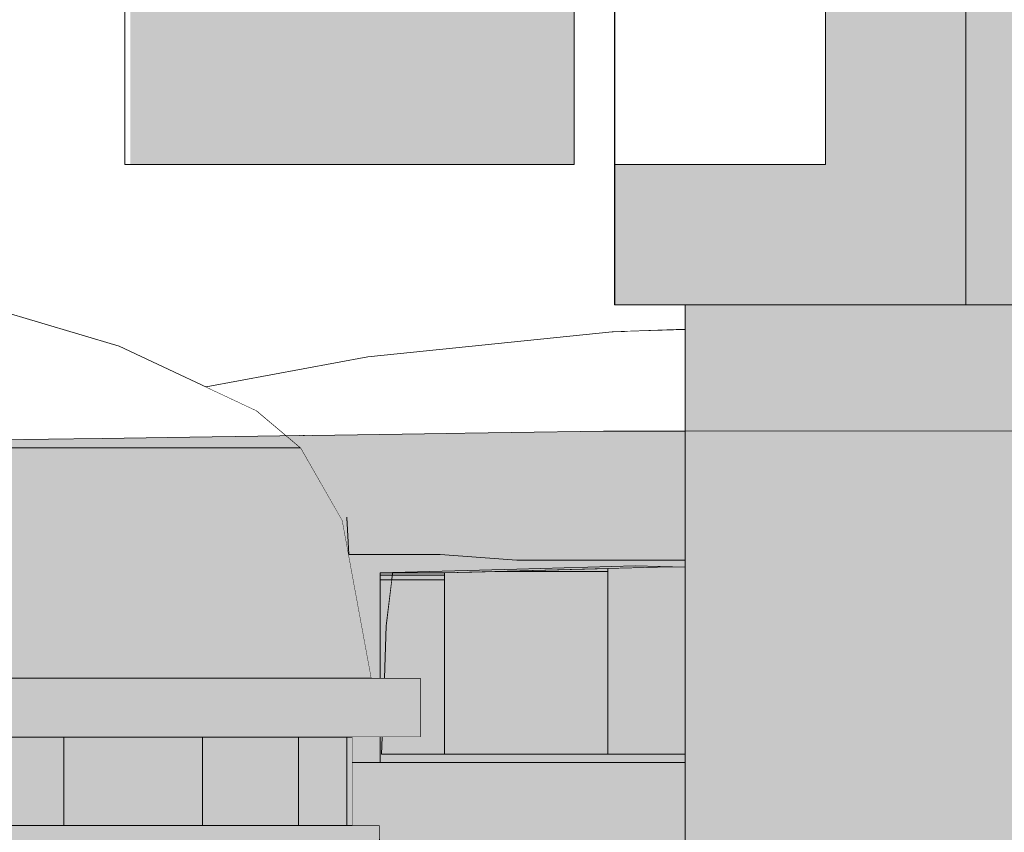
# Model space of a CAD drawing. Header units: millimetres. Extents: x 4132 to 65184, y -9092 to 15088.
# Tile 40 of 91: x 15446 to 16147, y -376 to 203. Entities that reach past the tile are written whole.
import ezdxf

# ---------------------------------------------------------------- set-up
doc = ezdxf.new("R2010")
doc.units = ezdxf.units.MM
doc.header["$MEASUREMENT"] = 0
doc.linetypes.add('Wipeout_Contour', pattern=[1000, 0, -1000])
for name, color, linetype in [('AR_hatch', 7, 'Continuous'), ('AR_hoone lamellid2', 7, 'Continuous'), ('AR_hoone_postid', 7, 'Continuous'), ('AR_hoone_välissein', 7, 'Continuous'), ('AR_maapind_vaateslõikes', 7, 'Continuous'), ('AR_tähis', 7, 'Continuous'), ('AS_valimoobel', 7, 'Continuous')]:
    doc.layers.add(name, color=color, linetype=linetype)
doc.dimstyles.new('GENERATED_STYLE__1', dxfattribs={"dimtxt": 0.18, "dimasz": 91.2, "dimexe": 0.18, "dimexo": 0.0625, "dimgap": 0.09, "dimtad": 0, "dimtih": 1, "dimtoh": 1, "dimdec": 4, "dimzin": 0, "dimdsep": 46, "dimcen": 0.09, "dimadec": 0, "dimazin": 0, "dimtfac": 1, "dimtdec": 4, "dimtmove": 0, "dimatfit": 3, "dimldrblk": 'ARROWHEAD_11', "dimfxl": 0, "dimtolj": 1, "dimtzin": 0, "dimarcsym": 0})

# ---------------------------------------------------------------- blocks, each defined once
blk = doc.blocks.new('Section Element_11_1')
at = {"layer": 'AR_hatch', "linetype": 'Continuous', "lineweight": 13}
blk.add_hatch(color=251, dxfattribs=at).paths.add_polyline_path([(16120, 3760), (15870, 3760), (15870, 3735), (16020, 3735), (16020, 100), (15870, 100), (15870, 0), (16120, 0)])
at = {"layer": 'AR_hoone_postid', "linetype": 'Continuous', "lineweight": 20}
blk.add_hatch(color=9, dxfattribs=at).paths.add_polyline_path([(15870, 0), (15949.29, 0), (15995, 64.64), (15995, 100), (15870, 100)])
at = {"layer": 'AR_hoone_postid', "color": 252, "linetype": 'Continuous', "lineweight": 20}
for p, q in [((16120, 0), (16120, 3760)), ((15870, 0), (15870, 100)), ((15870, 0), (16120, 0))]:
    blk.add_line(p, q, dxfattribs=at)
blk = doc.blocks.new('Section Element_103_1')
at = {"color": 254, "linetype": 'Wipeout_Contour', "lineweight": 0, "ltscale": 62364.480687}
blk.add_wipeout([(15552.4, -75.42), (15581.07, -101.86), (15630.31, -101.86), (15599.64, -75.42)], dxfattribs=at).dxf.layer = 'AR_hatch'
at = {"color": 254, "linetype": 'Wipeout_Contour', "lineweight": 0, "ltscale": 77339.119596}
blk.add_wipeout([(15477.65, -307.86), (15446.25, -307.86), (15446.25, -370.86), (15472.16, -370.86), (15477.65, -370.86)], dxfattribs=at).dxf.layer = 'AR_hatch'
at = {"color": 254, "linetype": 'Wipeout_Contour', "lineweight": 0, "ltscale": 77844.245809}
blk.add_wipeout([(15570.04, -307.86), (15551.73, -307.86), (15551.73, -370.86), (15576.51, -370.86), (15576.51, -307.86)], dxfattribs=at).dxf.layer = 'AR_hatch'
at = {"color": 254, "linetype": 'Wipeout_Contour', "lineweight": 0, "ltscale": 62559.313593}
blk.add_wipeout([(15627.57, -307.86), (15627.57, -370.86), (15644.66, -370.86), (15644.66, -307.86)], dxfattribs=at).dxf.layer = 'AR_hatch'
at = {"color": 254, "linetype": 'Wipeout_Contour', "lineweight": 0, "ltscale": 62713.962402}
blk.add_wipeout([(15679.1, -307.86), (15670.47, -307.86), (15670.47, -370.86), (15679.1, -370.86)], dxfattribs=at).dxf.layer = 'AR_hatch'
at = {"layer": 'AS_valimoobel', "linetype": 'Continuous', "lineweight": 20}
for points in [[(15418, -307.86), (15418, -356.17), (15446.25, -356.17), (15446.25, -307.86)], [(15446.25, -307.86), (15446.25, -356.17), (15477.65, -351.73), (15477.65, -307.86)], [(15551.73, -307.86), (15551.73, -357.85), (15576.51, -353.26), (15576.51, -307.86)], [(15627.57, -362.12), (15644.66, -357.13), (15644.66, -307.86), (15627.57, -307.86)], [(15670.47, -307.86), (15670.47, -370.15), (15679.1, -364.42), (15679.1, -307.86)]]:
    blk.add_hatch(color=9, dxfattribs=at).paths.add_polyline_path(points)
at = {"color": 254, "linetype": 'Wipeout_Contour', "lineweight": 0, "ltscale": 62492.643109}
blk.add_wipeout([(15630.31, -101.86), (15646.49, -101.86), (15615.16, -75.42), (15599.64, -75.42)], dxfattribs=at).dxf.layer = 'AR_hatch'
at = {"color": 254, "linetype": 'Wipeout_Contour', "lineweight": 0, "ltscale": 62118.798643}
blk.add_wipeout([(15503.65, -29.35), (15462.65, -29.35), (15552.4, -75.42), (15599.64, -75.42)], dxfattribs=at).dxf.layer = 'AR_hatch'
at = {"color": 254, "linetype": 'Wipeout_Contour', "lineweight": 0, "ltscale": 61523.939548}
blk.add_wipeout([(15305.97, -307.86), (15450.62, -307.86), (15450.62, -265.86), (15305.97, -265.86)], dxfattribs=at).dxf.layer = 'AR_hatch'
at = {"color": 254, "linetype": 'Wipeout_Contour', "lineweight": 0, "ltscale": 61975.166007}
blk.add_wipeout([(15502.43, -307.86), (15477.65, -307.86), (15477.65, -370.86), (15502.43, -370.86)], dxfattribs=at).dxf.layer = 'AR_hatch'
at = {"color": 254, "linetype": 'Wipeout_Contour', "lineweight": 0, "ltscale": 62355.118527}
blk.add_wipeout([(15593.59, -307.86), (15576.51, -307.86), (15576.51, -370.86), (15593.59, -370.86)], dxfattribs=at).dxf.layer = 'AR_hatch'
at = {"color": 254, "linetype": 'Wipeout_Contour', "lineweight": 0, "ltscale": 62499.302495}
blk.add_wipeout([(15614.64, -370.86), (15627.57, -370.86), (15627.57, -307.86), (15614.64, -307.86)], dxfattribs=at).dxf.layer = 'AR_hatch'
at = {"color": 254, "linetype": 'Wipeout_Contour', "lineweight": 0, "ltscale": 62610.73797}
blk.add_wipeout([(15644.66, -307.86), (15644.66, -370.86), (15653.29, -370.86), (15653.29, -307.86)], dxfattribs=at).dxf.layer = 'AR_hatch'
at = {"color": 254, "linetype": 'Wipeout_Contour', "lineweight": 0, "ltscale": 62739.343071}
blk.add_wipeout([(15679.1, -370.86), (15683.16, -370.86), (15683.16, -307.86), (15679.1, -307.86)], dxfattribs=at).dxf.layer = 'AR_hatch'
at = {"layer": 'AS_valimoobel', "linetype": 'Continuous', "lineweight": 20}
for points in [[(15502.43, -307.86), (15477.65, -307.86), (15477.65, -351.73), (15502.43, -356.17)], [(15576.51, -307.86), (15576.51, -353.26), (15593.59, -357.85), (15593.59, -307.86)], [(15614.64, -307.86), (15614.64, -357.85), (15620.67, -362.12), (15627.57, -362.12), (15627.57, -307.86)], [(15653.29, -307.86), (15644.66, -307.86), (15644.66, -357.13), (15653.29, -362.12)], [(15679.1, -307.86), (15679.1, -370.15), (15683.16, -370.15), (15683.16, -307.86)]]:
    blk.add_hatch(color=9, dxfattribs=at).paths.add_polyline_path(points)
at = {"color": 254, "linetype": 'Wipeout_Contour', "lineweight": 0, "ltscale": 62110.935876}
blk.add_wipeout([(15500.91, -101.86), (15581.07, -101.86), (15552.4, -75.42), (15475.49, -75.42)], dxfattribs=at).dxf.layer = 'AR_hatch'
at = {"color": 254, "linetype": 'Wipeout_Contour', "lineweight": 0, "ltscale": 61743.094509}
blk.add_wipeout([(15393.34, -101.86), (15500.91, -101.86), (15475.49, -75.42), (15372.28, -75.42)], dxfattribs=at).dxf.layer = 'AR_hatch'
at = {"color": 254, "linetype": 'Wipeout_Contour', "lineweight": 0, "ltscale": 62480.913373}
blk.add_wipeout([(15581.06, -101.86), (15608.11, -153.62), (15659.24, -153.62), (15630.3, -101.86)], dxfattribs=at).dxf.layer = 'AR_hatch'
at = {"color": 254, "linetype": 'Wipeout_Contour', "lineweight": 0, "ltscale": 62081.199971}
blk.add_wipeout([(15502.43, -307.86), (15502.43, -370.86), (15530.68, -370.86), (15530.68, -307.86)], dxfattribs=at).dxf.layer = 'AR_hatch'
at = {"color": 254, "linetype": 'Wipeout_Contour', "lineweight": 0, "ltscale": 78047.778258}
blk.add_wipeout([(15614.64, -307.86), (15593.59, -307.86), (15593.59, -370.86), (15612.39, -370.86), (15614.64, -370.86)], dxfattribs=at).dxf.layer = 'AR_hatch'
at = {"color": 254, "linetype": 'Wipeout_Contour', "lineweight": 0, "ltscale": 62653.858962}
blk.add_wipeout([(15653.29, -307.86), (15653.29, -370.86), (15666.22, -370.86), (15666.22, -307.86)], dxfattribs=at).dxf.layer = 'AR_hatch'
at = {"layer": 'AS_valimoobel', "linetype": 'Continuous', "lineweight": 20}
for points in [[(15581.06, -101.86), (15630.31, -101.86)], [(15502.43, -356.17), (15530.68, -356.17), (15530.68, -307.86), (15502.43, -307.86)], [(15593.59, -307.86), (15593.59, -357.85), (15614.64, -357.85), (15614.64, -307.86)], [(15653.29, -362.12), (15666.22, -362.12), (15666.22, -307.86), (15653.29, -307.86)]]:
    blk.add_hatch(color=9, dxfattribs=at).paths.add_polyline_path(points)
at = {"color": 254, "linetype": 'Wipeout_Contour', "lineweight": 0, "ltscale": 62235.99599}
blk.add_wipeout([(15599.64, -75.42), (15615.16, -75.42), (15517.11, -29.35), (15503.65, -29.35)], dxfattribs=at).dxf.layer = 'AR_hatch'
at = {"color": 254, "linetype": 'Wipeout_Contour', "lineweight": 0, "ltscale": 61834.565396}
blk.add_wipeout([(15524.89, -153.62), (15500.91, -101.86), (15393.33, -101.86), (15413.21, -153.62)], dxfattribs=at).dxf.layer = 'AR_hatch'
at = {"color": 254, "linetype": 'Wipeout_Contour', "lineweight": 0, "ltscale": 61685.827331}
blk.add_wipeout([(15376.06, 9.13), (15343.36, 9.13), (15462.65, -29.35), (15503.65, -29.35)], dxfattribs=at).dxf.layer = 'AR_hatch'
at = {"color": 254, "linetype": 'Wipeout_Contour', "lineweight": 0, "ltscale": 62217.18307}
blk.add_wipeout([(15608.11, -153.62), (15581.06, -101.86), (15500.91, -101.86), (15524.89, -153.62)], dxfattribs=at).dxf.layer = 'AR_hatch'
at = {"color": 254, "linetype": 'Wipeout_Contour', "lineweight": 0, "ltscale": 62614.225483}
blk.add_wipeout([(15676.03, -153.62), (15646.48, -101.86), (15630.3, -101.86), (15659.24, -153.62)], dxfattribs=at).dxf.layer = 'AR_hatch'
at = {"color": 254, "linetype": 'Wipeout_Contour', "lineweight": 0, "ltscale": 77727.188425}
blk.add_wipeout([(15551.73, -307.86), (15530.68, -307.86), (15530.68, -370.86), (15543.08, -370.86), (15551.73, -370.86)], dxfattribs=at).dxf.layer = 'AR_hatch'
at = {"color": 254, "linetype": 'Wipeout_Contour', "lineweight": 0, "ltscale": 62688.204028}
blk.add_wipeout([(15670.47, -307.86), (15666.22, -307.86), (15666.22, -370.86), (15670.47, -370.86)], dxfattribs=at).dxf.layer = 'AR_hatch'
at = {"layer": 'AS_valimoobel', "linetype": 'Continuous', "lineweight": 20}
for points in [[(15630.3, -101.86), (15646.48, -101.87)], [(15530.68, -356.17), (15534.69, -357.85), (15551.73, -357.85), (15551.73, -307.86), (15530.68, -307.86)], [(15666.22, -307.86), (15666.22, -362.12), (15669.66, -370.15), (15670.47, -370.15), (15670.47, -307.86)]]:
    blk.add_hatch(color=9, dxfattribs=at).paths.add_polyline_path(points)
at = {"layer": 'AS_valimoobel', "color": 7, "linetype": 'Continuous', "lineweight": 13}
for p, q in [((15615.16, -75.42), (15646.48, -101.86)), ((15500.91, -101.86), (15393.34, -101.86)), ((15500.91, -101.86), (15393.34, -101.86)), ((15581.07, -101.86), (15500.91, -101.86)), ((15581.06, -101.86), (15500.91, -101.86)), ((15630.3, -101.86), (15581.07, -101.86)), ((15630.31, -101.86), (15581.07, -101.86)), ((15630.31, -101.86), (15646.48, -101.86)), ((15630.31, -101.86), (15646.48, -101.86))]:
    blk.add_line(p, q, dxfattribs=at)
at = {"color": 254, "linetype": 'Wipeout_Contour', "lineweight": 0, "ltscale": 61886.928009}
blk.add_wipeout([(15475.49, -75.42), (15552.4, -75.42), (15462.65, -29.35), (15395.91, -29.35)], dxfattribs=at).dxf.layer = 'AR_hatch'
at = {"color": 254, "linetype": 'Wipeout_Contour', "lineweight": 0, "ltscale": 61550.522943}
blk.add_wipeout([(15372.28, -75.42), (15475.49, -75.42), (15395.91, -29.35), (15306.34, -29.35)], dxfattribs=at).dxf.layer = 'AR_hatch'
at = {"color": 254, "linetype": 'Wipeout_Contour', "lineweight": 0, "ltscale": 62051.989837}
blk.add_wipeout([(15450.62, -307.86), (15570.04, -307.86), (15570.04, -265.86), (15450.62, -265.86)], dxfattribs=at).dxf.layer = 'AR_hatch'
at = {"color": 254, "linetype": 'Wipeout_Contour', "lineweight": 0, "ltscale": 62756.034055}
blk.add_wipeout([(15659.04, -265.86), (15659.04, -307.86), (15713.71, -307.86), (15713.71, -265.86)], dxfattribs=at).dxf.layer = 'AR_hatch'
at = {"color": 254, "linetype": 'Wipeout_Contour', "lineweight": 0, "ltscale": 62702.266648}
blk.add_wipeout([(15654.45, -415.86), (15686.78, -415.86), (15686.78, -370.86), (15654.45, -370.86)], dxfattribs=at).dxf.layer = 'AR_hatch'
at = {"layer": 'AS_valimoobel', "color": 7, "linetype": 'Continuous', "lineweight": 13}
for p, q in [((15305.97, -307.86), (15450.62, -307.86)), ((15679.1, -370.86), (15679.1, -307.86)), ((15683.16, -370.86), (15683.16, -307.86))]:
    blk.add_line(p, q, dxfattribs=at)
at = {"color": 254, "linetype": 'Wipeout_Contour', "lineweight": 0, "ltscale": 61783.690703}
blk.add_wipeout([(15503.65, -29.35), (15517.11, -29.35), (15386.8, 9.13), (15376.06, 9.13)], dxfattribs=at).dxf.layer = 'AR_hatch'
at = {"color": 254, "linetype": 'Wipeout_Contour', "lineweight": 0, "ltscale": 62468.7599}
blk.add_wipeout([(15570.04, -307.86), (15659.04, -307.86), (15659.04, -265.86), (15570.04, -265.86)], dxfattribs=at).dxf.layer = 'AR_hatch'
at = {"color": 254, "linetype": 'Wipeout_Contour', "lineweight": 0, "ltscale": 62901.25642}
blk.add_wipeout([(15713.71, -307.86), (15731.66, -307.86), (15731.66, -265.86), (15713.71, -265.86)], dxfattribs=at).dxf.layer = 'AR_hatch'
at = {"color": 254, "linetype": 'Wipeout_Contour', "lineweight": 0, "ltscale": 62541.189375}
blk.add_wipeout([(15606.22, -370.86), (15606.22, -415.86), (15654.45, -415.86), (15654.45, -370.86)], dxfattribs=at).dxf.layer = 'AR_hatch'
at = {"color": 254, "linetype": 'Wipeout_Contour', "lineweight": 0, "ltscale": 62798.47061}
blk.add_wipeout([(15686.78, -370.86), (15686.78, -415.86), (15702.56, -415.86), (15702.56, -370.86)], dxfattribs=at).dxf.layer = 'AR_hatch'
at = {"layer": 'AS_valimoobel', "color": 7, "linetype": 'Continuous', "lineweight": 13}
for p, q in [((15517.11, -29.35), (15615.16, -75.42)), ((15713.71, -265.86), (15731.66, -265.86)), ((15731.66, -307.86), (15731.66, -265.86)), ((15450.62, -307.86), (15570.04, -307.86)), ((15570.04, -307.86), (15659.04, -307.86)), ((15644.66, -370.86), (15644.66, -307.86)), ((15659.04, -307.86), (15713.71, -307.86)), ((15713.71, -307.86), (15731.66, -307.86)), ((15654.45, -370.86), (15686.78, -370.86)), ((15686.78, -370.86), (15702.56, -370.86)), ((15702.56, -415.86), (15702.56, -370.86))]:
    blk.add_line(p, q, dxfattribs=at)
at = {"color": 254, "linetype": 'Wipeout_Contour', "lineweight": 0, "ltscale": 61492.199319}
blk.add_wipeout([(15395.91, -29.35), (15462.65, -29.35), (15343.36, 9.13), (15290.14, 9.13)], dxfattribs=at).dxf.layer = 'AR_hatch'
at = {"color": 254, "linetype": 'Wipeout_Contour', "lineweight": 0, "ltscale": 62717.386397}
blk.add_wipeout([(15659.24, -153.62), (15679.44, -265.86), (15696.66, -265.86), (15676.03, -153.62)], dxfattribs=at).dxf.layer = 'AR_hatch'
at = {"color": 254, "linetype": 'Wipeout_Contour', "lineweight": 0, "ltscale": 62318.518167}
blk.add_wipeout([(15543.08, -370.86), (15543.08, -415.86), (15606.22, -415.86), (15606.22, -370.86)], dxfattribs=at).dxf.layer = 'AR_hatch'
at = {"layer": 'AS_valimoobel', "color": 7, "linetype": 'Continuous', "lineweight": 13}
for p, q in [((15386.8, 9.13), (15517.11, -29.35)), ((15576.51, -370.86), (15576.51, -307.86)), ((15606.22, -370.86), (15654.45, -370.86))]:
    blk.add_line(p, q, dxfattribs=at)
at = {"color": 254, "linetype": 'Wipeout_Contour', "lineweight": 0, "ltscale": 62579.831396}
blk.add_wipeout([(15608.11, -153.62), (15627, -265.86), (15679.44, -265.86), (15659.24, -153.62)], dxfattribs=at).dxf.layer = 'AR_hatch'
at = {"color": 254, "linetype": 'Wipeout_Contour', "lineweight": 0, "ltscale": 62038.786375}
blk.add_wipeout([(15466.31, -370.86), (15466.31, -415.86), (15543.08, -415.86), (15543.08, -370.86)], dxfattribs=at).dxf.layer = 'AR_hatch'
at = {"layer": 'AS_valimoobel', "color": 7, "linetype": 'Continuous', "lineweight": 13}
for p, q in [((15646.48, -101.86), (15676.03, -153.62)), ((15676.03, -153.62), (15696.66, -265.86)), ((15659.04, -265.86), (15713.71, -265.86)), ((15477.65, -370.86), (15477.65, -307.86)), ((15543.08, -370.86), (15606.22, -370.86))]:
    blk.add_line(p, q, dxfattribs=at)
at = {"color": 254, "linetype": 'Wipeout_Contour', "lineweight": 0, "ltscale": 62307.713287}
blk.add_wipeout([(15524.89, -153.62), (15541.64, -265.86), (15627, -265.86), (15608.11, -153.62)], dxfattribs=at).dxf.layer = 'AR_hatch'
at = {"color": 254, "linetype": 'Wipeout_Contour', "lineweight": 0, "ltscale": 61707.689008}
blk.add_wipeout([(15377.47, -370.86), (15377.47, -415.86), (15466.31, -415.86), (15466.31, -370.86)], dxfattribs=at).dxf.layer = 'AR_hatch'
at = {"layer": 'AS_valimoobel', "color": 7, "linetype": 'Continuous', "lineweight": 13}
for p, q in [((15570.04, -265.86), (15659.04, -265.86)), ((15377.47, -370.86), (15466.31, -370.86)), ((15466.31, -370.86), (15543.08, -370.86))]:
    blk.add_line(p, q, dxfattribs=at)
at = {"color": 254, "linetype": 'Wipeout_Contour', "lineweight": 0, "ltscale": 61912.92863}
blk.add_wipeout([(15413.21, -153.62), (15427.08, -265.86), (15541.64, -265.86), (15524.89, -153.62)], dxfattribs=at).dxf.layer = 'AR_hatch'
at = {"layer": 'AS_valimoobel', "color": 7, "linetype": 'Continuous', "lineweight": 13}
for p, q in [((15305.97, -265.86), (15450.62, -265.86)), ((15450.62, -265.86), (15570.04, -265.86))]:
    blk.add_line(p, q, dxfattribs=at)
blk = doc.blocks.new('Section Element_104_1')
at = {"color": 254, "linetype": 'Wipeout_Contour', "lineweight": 0, "ltscale": 78402.189439}
blk.add_wipeout([(15678.95, -157.9), (15678.61, -167.64), (15680.5, -177.94), (15680.51, -177.86), (15679.14, -151.41)], dxfattribs=at).dxf.layer = 'AR_hatch'
at = {"color": 254, "linetype": 'Wipeout_Contour', "lineweight": 0, "ltscale": 79051.703421}
blk.add_wipeout([(15800.33, -188.25), (15703.03, -190.98), (15748.63, -190.98), (15909.6, -186.66), (15884.56, -185.98)], dxfattribs=at).dxf.layer = 'AR_hatch'
at = {"color": 254, "linetype": 'Wipeout_Contour', "lineweight": 0, "ltscale": 78534.270466}
blk.add_wipeout([(15703.03, -307.86), (15703.03, -325.98), (15703.6, -325.98), (15703.83, -319.98), (15704.29, -307.86)], dxfattribs=at).dxf.layer = 'AR_hatch'
at = {"color": 254, "linetype": 'Wipeout_Contour', "lineweight": 0, "ltscale": 63432.11543}
blk.add_wipeout([(15788.14, -325.98), (15788.14, -380.58), (15920, -380.58), (15920, -325.98)], dxfattribs=at).dxf.layer = 'AR_hatch'
at = {"layer": 'AS_valimoobel', "linetype": 'Continuous', "lineweight": 20}
for points in [[(15678.95, -157.9), (15678.61, -167.64), (15680.5, -177.94), (15680.51, -177.86), (15679.14, -151.41)], [(15800.33, -188.25), (15703.03, -190.98), (15748.63, -190.98), (15909.6, -186.66), (15884.56, -185.98)]]:
    blk.add_hatch(color=9, dxfattribs=at).paths.add_polyline_path(points)
at = {"color": 254, "linetype": 'Wipeout_Contour', "lineweight": 0, "ltscale": 62785.197432}
blk.add_wipeout([(15703.03, -307.86), (15683.16, -307.86), (15683.16, -325.98), (15703.03, -325.98)], dxfattribs=at).dxf.layer = 'AR_hatch'
at = {"color": 254, "linetype": 'Wipeout_Contour', "lineweight": 0, "ltscale": 78562.585038}
blk.add_wipeout([(15682.48, -151.9), (15679.14, -151.41), (15680.51, -177.86), (15745.59, -177.86), (15769.94, -151.9)], dxfattribs=at).dxf.layer = 'AR_hatch'
at = {"color": 254, "linetype": 'Wipeout_Contour', "lineweight": 0, "ltscale": 62907.998375}
blk.add_wipeout([(15748.63, -192.65), (15748.63, -190.98), (15703.03, -190.98), (15703.03, -192.65)], dxfattribs=at).dxf.layer = 'AR_hatch'
at = {"color": 254, "linetype": 'Wipeout_Contour', "lineweight": 0, "ltscale": 110074.320585}
blk.add_wipeout([(15788.14, -325.98), (15683.16, -325.98), (15683.16, -370.86), (15696.47, -370.86), (15702.56, -370.86), (15702.56, -380.58), (15788.14, -380.58)], dxfattribs=at).dxf.layer = 'AR_hatch'
at = {"layer": 'AS_valimoobel', "linetype": 'Continuous', "lineweight": 20}
blk.add_hatch(color=9, dxfattribs=at).paths.add_polyline_path([(15748.63, -190.98), (15703.03, -190.98), (15703.16, -192.65), (15748.63, -192.65)])
at = {"color": 254, "linetype": 'Wipeout_Contour', "lineweight": 0, "ltscale": 94983.671186}
blk.add_wipeout([(15745.59, -177.86), (15800.33, -181.93), (15920, -181.93), (15920, -158.51), (15822.3, -158.51), (15769.94, -151.9)], dxfattribs=at).dxf.layer = 'AR_hatch'
at = {"color": 254, "linetype": 'Wipeout_Contour', "lineweight": 0, "ltscale": 47037.111258}
blk.add_wipeout([(15677.32, -160.68), (15678.61, -167.64), (15678.95, -157.9)], dxfattribs=at).dxf.layer = 'AR_hatch'
at = {"layer": 'AS_valimoobel', "linetype": 'Continuous', "lineweight": 20}
blk.add_hatch(color=9, dxfattribs=at).paths.add_polyline_path([(15677.32, -160.68), (15678.61, -167.64), (15678.95, -157.9)])
at = {"color": 254, "linetype": 'Wipeout_Contour', "lineweight": 0, "ltscale": 63490.447934}
blk.add_wipeout([(15822.3, -158.51), (15920, -158.51), (15920, -150.55), (15825.17, -150.55)], dxfattribs=at).dxf.layer = 'AR_hatch'
at = {"color": 254, "linetype": 'Wipeout_Contour', "lineweight": 0, "ltscale": 79330.406364}
blk.add_wipeout([(15800.33, -181.93), (15800.33, -188.25), (15884.56, -185.98), (15920, -186.94), (15920, -181.93)], dxfattribs=at).dxf.layer = 'AR_hatch'
at = {"color": 254, "linetype": 'Wipeout_Contour', "lineweight": 0, "ltscale": 62908.121403}
blk.add_wipeout([(15748.63, -195.98), (15748.63, -192.65), (15703.03, -192.65), (15703.03, -195.98)], dxfattribs=at).dxf.layer = 'AR_hatch'
at = {"layer": 'AS_valimoobel', "linetype": 'Continuous', "lineweight": 20}
blk.add_hatch(color=9, dxfattribs=at).paths.add_polyline_path([(15748.63, -192.65), (15703.16, -192.65), (15703.42, -195.98), (15748.63, -195.98)])
at = {"color": 254, "linetype": 'Wipeout_Contour', "lineweight": 0, "ltscale": 78786.756692}
blk.add_wipeout([(15683.28, -150.55), (15682.48, -151.9), (15769.94, -151.9), (15822.3, -158.51), (15825.17, -150.55)], dxfattribs=at).dxf.layer = 'AR_hatch'
at = {"color": 254, "linetype": 'Wipeout_Contour', "lineweight": 0, "ltscale": 79489.316036}
blk.add_wipeout([(15865.14, -319.98), (15920, -319.98), (15920, -186.94), (15909.6, -186.66), (15865.14, -187.85)], dxfattribs=at).dxf.layer = 'AR_hatch'
at = {"layer": 'AS_valimoobel', "linetype": 'Continuous', "lineweight": 20}
blk.add_hatch(color=9, dxfattribs=at).paths.add_polyline_path([(15865.14, -319.98), (15920, -319.98), (15920, -186.94), (15909.6, -186.66), (15865.14, -187.85)])
at = {"layer": 'AS_valimoobel', "color": 7, "linetype": 'Continuous', "lineweight": 13}
blk.add_line((15920, -186.94), (15884.56, -185.98), dxfattribs=at)
at = {"color": 254, "linetype": 'Wipeout_Contour', "lineweight": 0, "ltscale": 63522.024589}
blk.add_wipeout([(15855.05, -104.48), (15825.17, -150.55), (15920, -150.55), (15920, -104.48)], dxfattribs=at).dxf.layer = 'AR_hatch'
at = {"color": 254, "linetype": 'Wipeout_Contour', "lineweight": 0, "ltscale": 109756.75262}
blk.add_wipeout([(15683.28, -150.55), (15674.28, -150.55), (15676.03, -153.62), (15677.32, -160.68), (15678.95, -157.9), (15679.14, -151.41), (15682.48, -151.9)], dxfattribs=at).dxf.layer = 'AR_hatch'
at = {"color": 254, "linetype": 'Wipeout_Contour', "lineweight": 0, "ltscale": 78539.669309}
blk.add_wipeout([(15711.17, -195.98), (15703.03, -195.98), (15703.03, -265.86), (15705.89, -265.86), (15707.3, -228.74)], dxfattribs=at).dxf.layer = 'AR_hatch'
at = {"layer": 'AS_valimoobel', "linetype": 'Continuous', "lineweight": 20}
for points in [[(15676.83, -157.98), (15677.32, -160.68), (15678.95, -157.9), (15679.14, -151.41)], [(15703.42, -195.98), (15706.85, -240.53), (15707.3, -228.74), (15711.17, -195.98)]]:
    blk.add_hatch(color=9, dxfattribs=at).paths.add_polyline_path(points)
at = {"color": 254, "linetype": 'Wipeout_Contour', "lineweight": 0, "ltscale": 63097.447402}
blk.add_wipeout([(15683.28, -150.55), (15825.17, -150.55), (15855.05, -104.48), (15731.92, -104.48)], dxfattribs=at).dxf.layer = 'AR_hatch'
at = {"color": 254, "linetype": 'Wipeout_Contour', "lineweight": 0, "ltscale": 63455.829222}
blk.add_wipeout([(15801.51, -319.98), (15801.17, -325.98), (15920, -325.98), (15920, -319.98)], dxfattribs=at).dxf.layer = 'AR_hatch'
at = {"layer": 'AS_valimoobel', "color": 7, "linetype": 'Continuous', "lineweight": 13}
blk.add_line((15920, -319.98), (15885.34, -319.98), dxfattribs=at)
at = {"color": 254, "linetype": 'Wipeout_Contour', "lineweight": 0, "ltscale": 63590.175023}
blk.add_wipeout([(15894.77, -66), (15855.05, -104.48), (15920, -104.48), (15920, -66)], dxfattribs=at).dxf.layer = 'AR_hatch'
at = {"color": 254, "linetype": 'Wipeout_Contour', "lineweight": 0, "ltscale": 62739.855112}
blk.add_wipeout([(15731.92, -104.48), (15647.97, -104.48), (15674.28, -150.55), (15683.28, -150.55)], dxfattribs=at).dxf.layer = 'AR_hatch'
at = {"color": 254, "linetype": 'Wipeout_Contour', "lineweight": 0, "ltscale": 125821.760872}
blk.add_wipeout([(15680.5, -177.94), (15696.66, -265.86), (15703.03, -265.86), (15703.03, -190.98), (15800.33, -188.25), (15800.33, -181.93), (15745.59, -177.86), (15680.51, -177.86)], dxfattribs=at).dxf.layer = 'AR_hatch'
at = {"layer": 'AS_valimoobel', "color": 7, "linetype": 'Continuous', "lineweight": 13}
for p, q in [((15680.51, -177.86), (15679.14, -151.3)), ((15745.59, -177.86), (15680.51, -177.86)), ((15800.33, -181.93), (15745.59, -177.86)), ((15920, -181.93), (15800.33, -181.93))]:
    blk.add_line(p, q, dxfattribs=at)
at = {"color": 254, "linetype": 'Wipeout_Contour', "lineweight": 0, "ltscale": 63279.141585}
blk.add_wipeout([(15731.92, -104.48), (15855.05, -104.48), (15894.77, -66), (15796.58, -66)], dxfattribs=at).dxf.layer = 'AR_hatch'
at = {"color": 254, "linetype": 'Wipeout_Contour', "lineweight": 0, "ltscale": 47519.01305}
blk.add_wipeout([(15785.83, -189.98), (15865.14, -189.98), (15865.14, -187.85)], dxfattribs=at).dxf.layer = 'AR_hatch'
at = {"layer": 'AS_valimoobel', "linetype": 'Continuous', "lineweight": 20}
blk.add_hatch(color=9, dxfattribs=at).paths.add_polyline_path([(15785.83, -189.98), (15865.14, -189.98), (15865.14, -187.85)])
at = {"color": 254, "linetype": 'Wipeout_Contour', "lineweight": 0, "ltscale": 47734.627514}
blk.add_wipeout([(15894.77, -66), (15920, -66), (15920, -50.64)], dxfattribs=at).dxf.layer = 'AR_hatch'
at = {"color": 254, "linetype": 'Wipeout_Contour', "lineweight": 0, "ltscale": 109822.57426}
blk.add_wipeout([(15709.51, -66), (15640.34, -96.67), (15646.49, -101.86), (15646.48, -101.86), (15647.97, -104.48), (15731.92, -104.48), (15796.58, -66)], dxfattribs=at).dxf.layer = 'AR_hatch'
at = {"color": 254, "linetype": 'Wipeout_Contour', "lineweight": 0, "ltscale": 79404.868656}
blk.add_wipeout([(15874, -37.05), (15796.58, -66), (15894.77, -66), (15920, -50.64), (15920, -37.05)], dxfattribs=at).dxf.layer = 'AR_hatch'
at = {"color": 254, "linetype": 'Wipeout_Contour', "lineweight": 0, "ltscale": 78217.89854}
blk.add_wipeout([(15637.38, -66), (15613.62, -74.7), (15615.16, -75.42), (15640.34, -96.67), (15709.51, -66)], dxfattribs=at).dxf.layer = 'AR_hatch'
at = {"color": 254, "linetype": 'Wipeout_Contour', "lineweight": 0, "ltscale": 220469.81338}
blk.add_wipeout([(15704.29, -307.86), (15703.83, -319.98), (15865.14, -319.98), (15865.14, -189.98), (15785.83, -189.98), (15748.63, -190.98), (15748.63, -195.98), (15711.17, -195.98), (15707.3, -228.74), (15705.89, -265.86), (15713.71, -265.86), (15731.66, -265.86), (15731.66, -307.86), (15713.71, -307.86)], dxfattribs=at).dxf.layer = 'AR_hatch'
at = {"layer": 'AS_valimoobel', "linetype": 'Continuous', "lineweight": 20}
blk.add_hatch(color=9, dxfattribs=at).paths.add_polyline_path([(15707.3, -228.74), (15706.85, -240.53), (15708.81, -265.86), (15731.66, -265.86), (15731.66, -307.86), (15712.05, -307.86), (15712.41, -312.58), (15713.26, -319.98), (15865.14, -319.98), (15865.14, -189.98), (15785.83, -189.98), (15748.63, -190.98), (15748.63, -195.98), (15711.17, -195.98)])
at = {"layer": 'AS_valimoobel', "color": 7, "linetype": 'Continuous', "lineweight": 13}
for p, q in [((15800.33, -188.25), (15703.03, -190.98)), ((15909.6, -186.66), (15748.63, -190.98)), ((15800.33, -188.25), (15884.56, -185.98)), ((15865.14, -187.85), (15865.14, -189.98)), ((15748.63, -190.98), (15703.03, -190.98)), ((15703.03, -192.65), (15703.03, -190.98)), ((15748.63, -192.65), (15703.03, -192.65)), ((15703.03, -195.98), (15703.03, -192.65)), ((15748.63, -195.98), (15703.03, -195.98)), ((15703.03, -265.86), (15703.03, -195.98)), ((15707.3, -228.74), (15711.76, -190.98)), ((15748.63, -190.98), (15748.63, -192.65)), ((15748.63, -192.65), (15748.63, -195.98)), ((15865.14, -189.98), (15785.83, -189.98)), ((15865.14, -189.98), (15865.14, -319.98)), ((15707.3, -228.74), (15705.89, -265.86))]:
    blk.add_line(p, q, dxfattribs=at)
at = {"color": 254, "linetype": 'Wipeout_Contour', "lineweight": 0, "ltscale": 63193.702592}
blk.add_wipeout([(15709.51, -66), (15796.58, -66), (15874, -37.05), (15813.41, -37.05)], dxfattribs=at).dxf.layer = 'AR_hatch'
at = {"color": 254, "linetype": 'Wipeout_Contour', "lineweight": 0, "ltscale": 46846.613891}
blk.add_wipeout([(15595.1, -66), (15613.62, -74.7), (15637.38, -66)], dxfattribs=at).dxf.layer = 'AR_hatch'
at = {"color": 254, "linetype": 'Wipeout_Contour', "lineweight": 0, "ltscale": 47713.610022}
blk.add_wipeout([(15874, -37.05), (15920, -37.05), (15920, -27.47)], dxfattribs=at).dxf.layer = 'AR_hatch'
at = {"color": 254, "linetype": 'Wipeout_Contour', "lineweight": 0, "ltscale": 62923.752928}
blk.add_wipeout([(15637.38, -66), (15709.51, -66), (15813.41, -37.05), (15763.21, -37.05)], dxfattribs=at).dxf.layer = 'AR_hatch'
at = {"color": 254, "linetype": 'Wipeout_Contour', "lineweight": 0, "ltscale": 78814.509161}
blk.add_wipeout([(15703.83, -319.98), (15703.6, -325.98), (15788.14, -325.98), (15801.17, -325.98), (15801.51, -319.98)], dxfattribs=at).dxf.layer = 'AR_hatch'
at = {"layer": 'AS_valimoobel', "color": 7, "linetype": 'Continuous', "lineweight": 13}
for p, q in [((15748.63, -195.98), (15748.63, -319.98)), ((15703.03, -325.98), (15703.03, -307.86)), ((15704.29, -307.86), (15703.83, -319.98)), ((15801.51, -319.98), (15703.83, -319.98)), ((15885.34, -319.98), (15801.51, -319.98)), ((15683.16, -325.98), (15788.14, -325.98)), ((15788.14, -325.98), (15920, -325.98))]:
    blk.add_line(p, q, dxfattribs=at)
at = {"color": 254, "linetype": 'Wipeout_Contour', "lineweight": 0, "ltscale": 63526.965104}
blk.add_wipeout([(15813.41, -37.05), (15874, -37.05), (15920, -27.47), (15920, -20.51)], dxfattribs=at).dxf.layer = 'AR_hatch'
at = {"color": 254, "linetype": 'Wipeout_Contour', "lineweight": 0, "ltscale": 78313.767117}
blk.add_wipeout([(15725.6, -37.05), (15591.54, -64.33), (15595.1, -66), (15637.38, -66), (15763.21, -37.05)], dxfattribs=at).dxf.layer = 'AR_hatch'
at = {"color": 254, "linetype": 'Wipeout_Contour', "lineweight": 0, "ltscale": 79319.51514}
blk.add_wipeout([(15903.49, -19.08), (15763.21, -37.05), (15813.41, -37.05), (15920, -20.51), (15920, -19.08)], dxfattribs=at).dxf.layer = 'AR_hatch'
at = {"color": 254, "linetype": 'Wipeout_Contour', "lineweight": 0, "ltscale": 62601.832931}
blk.add_wipeout([(15702.21, -37.05), (15582.04, -59.86), (15591.54, -64.33), (15725.6, -37.05)], dxfattribs=at).dxf.layer = 'AR_hatch'
at = {"color": 254, "linetype": 'Wipeout_Contour', "lineweight": 0, "ltscale": 63276.498227}
blk.add_wipeout([(15725.6, -37.05), (15763.21, -37.05), (15903.49, -19.08), (15884.19, -19.08)], dxfattribs=at).dxf.layer = 'AR_hatch'
at = {"color": 254, "linetype": 'Wipeout_Contour', "lineweight": 0, "ltscale": 62557.641212}
blk.add_wipeout([(15578.95, -58.41), (15582.04, -59.86), (15702.21, -37.05), (15694.08, -37.05)], dxfattribs=at).dxf.layer = 'AR_hatch'
at = {"color": 254, "linetype": 'Wipeout_Contour', "lineweight": 0, "ltscale": 63184.258074}
blk.add_wipeout([(15702.21, -37.05), (15725.6, -37.05), (15884.19, -19.08), (15872.2, -19.08)], dxfattribs=at).dxf.layer = 'AR_hatch'
at = {"color": 254, "linetype": 'Wipeout_Contour', "lineweight": 0, "ltscale": 47743.019293}
blk.add_wipeout([(15903.49, -19.08), (15920, -19.08), (15920, -18.39)], dxfattribs=at).dxf.layer = 'AR_hatch'
at = {"color": 254, "linetype": 'Wipeout_Contour', "lineweight": 0, "ltscale": 63136.616065}
blk.add_wipeout([(15694.08, -37.05), (15702.21, -37.05), (15872.2, -19.08), (15868.03, -19.08)], dxfattribs=at).dxf.layer = 'AR_hatch'
at = {"color": 254, "linetype": 'Wipeout_Contour', "lineweight": 0, "ltscale": 63627.185419}
blk.add_wipeout([(15884.19, -19.08), (15903.49, -19.08), (15920, -18.39), (15920, -17.77)], dxfattribs=at).dxf.layer = 'AR_hatch'
at = {"layer": 'AS_valimoobel', "color": 7, "linetype": 'Continuous', "lineweight": 13}
blk.add_line((15694.08, -37.05), (15578.95, -58.41), dxfattribs=at)
at = {"color": 254, "linetype": 'Wipeout_Contour', "lineweight": 0, "ltscale": 63596.188759}
blk.add_wipeout([(15872.2, -19.08), (15884.19, -19.08), (15920, -17.77), (15920, -17.45)], dxfattribs=at).dxf.layer = 'AR_hatch'
at = {"color": 254, "linetype": 'Wipeout_Contour', "lineweight": 0, "ltscale": 63580.194467}
blk.add_wipeout([(15920, -17.35), (15868.03, -19.08), (15872.2, -19.08), (15920, -17.45)], dxfattribs=at).dxf.layer = 'AR_hatch'
at = {"layer": 'AS_valimoobel', "color": 7, "linetype": 'Continuous', "lineweight": 13}
for p, q in [((15868.03, -19.08), (15694.08, -37.05)), ((15920, -17.35), (15868.03, -19.08))]:
    blk.add_line(p, q, dxfattribs=at)
blk = doc.blocks.new('Section Element_202_1')
at = {"color": 254, "linetype": 'Wipeout_Contour', "lineweight": 0, "ltscale": 64643.83126}
blk.add_wipeout([(15870, 3735), (15870, 100), (16020, 100), (16020, 3735)], dxfattribs=at).dxf.layer = 'AR_hatch'
at = {"layer": 'AR_hoone lamellid2', "color": 252, "linetype": 'Continuous', "lineweight": 20}
for p, q in [((15870, 100), (15870, 3735)), ((16020, 100), (16020, 3735)), ((15870, 100), (16020, 100))]:
    blk.add_line(p, q, dxfattribs=at)
blk = doc.blocks.new('Section Element_203_1')
at = {"color": 254, "linetype": 'Wipeout_Contour', "lineweight": 0, "ltscale": 63602.047534}
blk.add_wipeout([(15521, 3735), (15521, 100), (15841, 100), (15841, 3735)], dxfattribs=at).dxf.layer = 'AR_hatch'
at = {"layer": 'AR_hoone lamellid2', "linetype": 'Continuous', "lineweight": 20}
blk.add_hatch(color=9, dxfattribs=at).paths.add_polyline_path([(15521, 3735), (15521, 3055.72), (15525, 3055.72), (15525, 100), (15841, 100), (15841, 3735)])
at = {"layer": 'AR_hoone lamellid2', "color": 252, "linetype": 'Continuous', "lineweight": 20}
for p, q in [((15521, 100), (15521, 3735)), ((15841, 100), (15841, 3735)), ((15521, 100), (15841, 100))]:
    blk.add_line(p, q, dxfattribs=at)
blk = doc.blocks.new('Section Element_230_1')
at = {"layer": 'AR_hatch', "linetype": 'Continuous', "lineweight": 13}
blk.add_hatch(color=251, dxfattribs=at).paths.add_polyline_path([(15869.8, 3760), (15869.8, 0), (15870, 0), (15870, 3760)])
at = {"layer": 'AR_hoone_postid', "linetype": 'Continuous', "lineweight": 20}
blk.add_hatch(color=9, dxfattribs=at).paths.add_polyline_path([(15869.8, 3760), (15869.8, 0), (15870, 0), (15870, 3760)])
at = {"layer": 'AR_hoone_postid', "color": 252, "linetype": 'Continuous', "lineweight": 20}
for q in [(15869.8, 3760), (15870, 0)]:
    blk.add_line((15869.8, 0), q, dxfattribs=at)
blk = doc.blocks.new('Section Element_252_1')
at = {"layer": 'AR_hoone_välissein', "linetype": 'Continuous', "lineweight": 20}
h = blk.add_hatch(color=9, dxfattribs=at)
h.paths.add_polyline_path([(15920, 0), (15920, -830), (21035.38, -830), (21333, -409.1), (43278.13, -409.1), (42980.51, -830), (51912.5, -830), (51912.5, -546.99), (52299.28, 0), (39209.42, 0), (39209.42, -300), (24022.03, -300), (24022.03, 0)])
h.paths.add_polyline_path([(21413.68, -295), (17263.68, -295), (17263.68, -20), (21413.68, -20)], flags=0)
at = {"layer": 'AR_hoone_välissein', "color": 251, "linetype": 'Continuous', "lineweight": 20}
for p, q in [((15920, 0), (15920, -830)), ((22080.37, 0), (16120, 0))]:
    blk.add_line(p, q, dxfattribs=at)
blk = doc.blocks.new('Section Element_320_1')
at = {"layer": 'AR_hatch', "linetype": 'Continuous', "lineweight": 13}
blk.add_hatch(color=251, dxfattribs=at).paths.add_polyline_path([(16120, 3760), (16120, 0), (16122, 0), (16122, 3760)])
at = {"layer": 'AR_hoone_välissein', "linetype": 'Continuous', "lineweight": 20}
blk.add_hatch(color=9, dxfattribs=at).paths.add_polyline_path([(16120, 3760), (16120, 0), (16122, 0), (16122, 3760)])
blk = doc.blocks.new('Section Element_321_1')
at = {"layer": 'AR_hatch', "linetype": 'Continuous', "lineweight": 13}
blk.add_hatch(color=251, dxfattribs=at).paths.add_polyline_path([(16122, 3760), (16122, 0), (16542, 0), (16542, 3760)])
at = {"layer": 'AR_hoone_välissein', "linetype": 'Continuous', "lineweight": 20}
blk.add_hatch(color=9, dxfattribs=at).paths.add_polyline_path([(16122, 3760), (16122, 0), (16542, 0), (16542, 3760)])
blk = doc.blocks.new('ARROWHEAD_11')
at = {"color": 0, "linetype": 'Continuous', "lineweight": 0}
blk.add_line((0, 0), (-1, 0), dxfattribs=at)
at = {"color": 0, "linetype": 'Continuous', "lineweight": 0, "const_width": 0.25, "flags": 128}
blk.add_lwpolyline([(-0.125, 0, 1), (0.125, 0, 1)], format="xyb", close=True, dxfattribs=at)

msp = doc.modelspace()

# ---------------------------------------------------------------- block references
at = {"layer": 'AR_hoone_postid', "lineweight": 0}
msp.add_blockref('Section Element_11_1', (0, 0), dxfattribs=at)
at = {"layer": 'AR_hoone_välissein', "lineweight": 0}
for name in ['Section Element_320_1', 'Section Element_321_1']:
    msp.add_blockref(name, (0, 0), dxfattribs=at)
at = {"layer": 'AS_valimoobel', "lineweight": 0}
msp.add_blockref('Section Element_103_1', (0, 0), dxfattribs=at)

# ---------------------------------------------------------------- next in the draw order: block references
at = {"layer": 'AR_hoone lamellid2', "lineweight": 0}
for name in ['Section Element_203_1', 'Section Element_202_1']:
    msp.add_blockref(name, (0, 0), dxfattribs=at)
at = {"layer": 'AS_valimoobel', "lineweight": 0}
msp.add_blockref('Section Element_104_1', (0, 0), dxfattribs=at)

# ---------------------------------------------------------------- next in the draw order: hatches: boundary and pattern name
at = {"layer": 'AR_maapind_vaateslõikes', "linetype": 'Continuous', "lineweight": 0}
msp.add_hatch(color=255, dxfattribs=at).paths.add_polyline_path([(15862, -90), (54500, -60), (54806.02, 8.86), (65183.59, -338.35), (65183.59, -9091.74), (4259.21, -9091.74), (4131.92, -259.05)])

# ---------------------------------------------------------------- next in the draw order: linework, layer by layer
at = {"layer": 'AR_maapind_vaateslõikes', "color": 7, "linetype": 'Continuous', "lineweight": 13, "flags": 128}
msp.add_lwpolyline([(15862, -90), (54500, -60), (54806.02, 8.86), (65183.59, -338.35), (65183.59, -9091.74), (4259.21, -9091.74), (4131.92, -259.05)], close=True, dxfattribs=at)

# ---------------------------------------------------------------- next in the draw order: block references
at = {"layer": 'AR_hoone_postid', "lineweight": 0}
msp.add_blockref('Section Element_230_1', (0, 0), dxfattribs=at)
at = {"layer": 'AR_hoone_välissein', "lineweight": 0}
msp.add_blockref('Section Element_252_1', (0, 0), dxfattribs=at)

# ---------------------------------------------------------------- next in the draw order: leaders
at = {"layer": 'AR_tähis', "color": 174, "linetype": 'Continuous', "lineweight": 18, "annotation_type": 0, "has_hookline": 1, "hookline_direction": 1, "text_width": 5349.75}
msp.add_leader([(21015.07, 486.26), (21015.07, -3410.59), (20121.88, -3410.59)], dimstyle='GENERATED_STYLE__1', dxfattribs=at)

doc.saveas('drawing.dxf')
